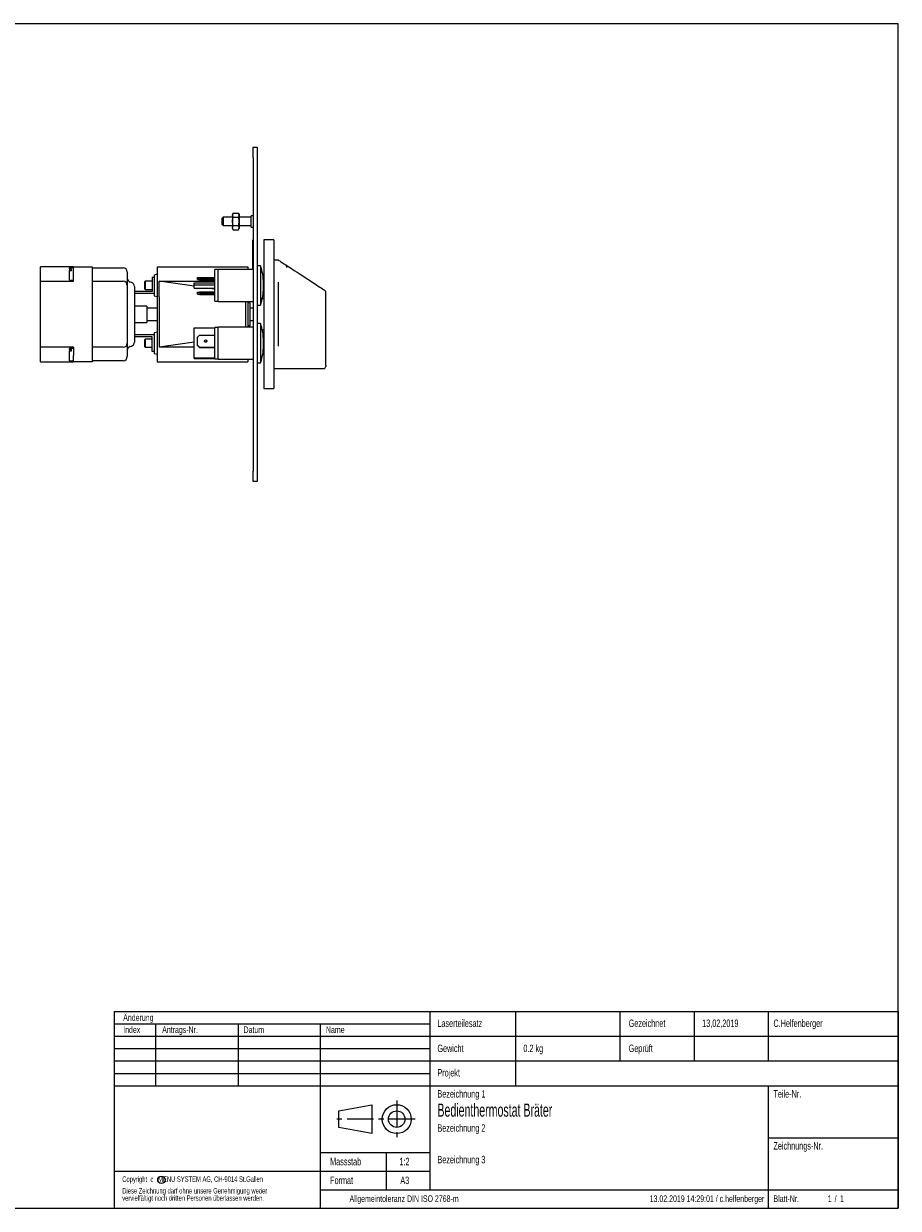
# Model space of a CAD drawing. Header units: millimetres. Extents: x 10 to 830, y 10 to 584.
# Tile 2 of 2: x 406 to 830, y 10 to 584. Entities that reach past the tile are written whole.
import ezdxf

# ---------------------------------------------------------------- set-up
doc = ezdxf.new("R2010")
doc.units = ezdxf.units.MM
doc.header["$LTSCALE"] = 2
doc.linetypes.add('CENTER', pattern=[10.16, 6.35, -1.27, 1.27, -1.27])
doc.layers.add('SLD-0', color=179, linetype='Continuous')
doc.styles.add('SLDTEXTSTYLE0', font='TXT', dxfattribs={"width": 0.638186})
doc.styles.add('SLDTEXTSTYLE1', font='TXT', dxfattribs={"width": 0.605})

# ---------------------------------------------------------------- blocks, each defined once
blk = doc.blocks.new('SW_NOTE_0')
at = {"layer": 'SLD-0', "color": 0, "char_height": 2.6458, "attachment_point": 1, "style": 'SLDTEXTSTYLE0'}
for s, insert in [('Copyright  c   MENU SYSTEM AG, CH-9014 St.Gallen', (0, 3.41)), ('vervielfältigt noch dritten Personen überlassen werden.', (0, -5.76)), ('Diese Zeichnung darf ohne unsere Genehmigung weder', (0, -2.23))]:
    blk.add_mtext(s, dxfattribs=dict(at, insert=insert))

msp = doc.modelspace()

# ---------------------------------------------------------------- linework, layer by layer
at = {"color": 7, "linetype": 'Continuous', "lineweight": 18}
for p, q in [((829.6, 584), (9.6, 584)), ((829.6, 10), (829.6, 584)), ((9.6, 10), (829.6, 10))]:
    msp.add_line(p, q, dxfattribs=at)
at = {"color": 7, "linetype": 'Continuous', "lineweight": 25}
for p, q in [((516.9, 524.19), (518.9, 524.19)), ((516.9, 519.19), (516.9, 524.19)), ((518.9, 524.19), (518.9, 519.19)), ((516.9, 519.19), (516.9, 367.19)), ((518.9, 519.19), (518.9, 367.19)), ((502.4, 490.19), (501.9, 489.69)), ((501.9, 488.19), (501.9, 489.69)), ((501.9, 486.69), (501.9, 488.19)), ((506.9, 490.19), (502.4, 490.19)), ((502.4, 490.19), (502.4, 488.19)), ((502.4, 488.19), (502.4, 486.19)), ((507.21, 492.23), (506.9, 491.69)), ((506.9, 491.69), (506.9, 491.22)), ((506.9, 491.22), (506.9, 488.19)), ((506.9, 488.19), (506.9, 485.16)), ((507.21, 492.23), (509.79, 492.23)), ((507.21, 490.21), (509.79, 490.21)), ((510.1, 491.69), (509.79, 492.23)), ((510.1, 491.69), (510.1, 491.22)), ((510.1, 491.22), (510.1, 488.19)), ((515.9, 490.19), (510.1, 490.19)), ((510.1, 488.19), (510.1, 485.16)), ((516.9, 490.94), (515.9, 490.94)), ((515.9, 488.19), (515.9, 490.94)), ((515.9, 485.44), (515.9, 488.19)), ((501.9, 486.69), (502.4, 486.19)), ((502.4, 486.19), (506.9, 486.19)), ((506.9, 485.16), (506.9, 484.69)), ((506.9, 484.69), (507.21, 484.15)), ((507.21, 486.17), (509.79, 486.17)), ((507.21, 484.15), (509.79, 484.15)), ((509.79, 484.15), (510.1, 484.69)), ((510.1, 486.19), (515.9, 486.19)), ((510.1, 485.16), (510.1, 484.69)), ((515.9, 485.44), (516.9, 485.44)), ((516.8, 465.33), (516.8, 479.33)), ((516.8, 479.33), (516.9, 479.33)), ((527, 479.19), (522.1, 479.19)), ((522.1, 479.19), (522.1, 407.19)), ((527, 479.19), (527, 407.19)), ((429.9, 466.19), (413.9, 466.19)), ((413.9, 461.19), (413.9, 466.19)), ((429.9, 465.69), (427.9, 465.69)), ((427.9, 465.17), (427.9, 465.69)), ((428.9, 465.17), (427.9, 465.17)), ((427.9, 465.17), (427.9, 464.48)), ((428.9, 464.48), (428.9, 465.17)), ((429.9, 466.19), (438.9, 466.19)), ((429.9, 463.19), (429.9, 466.19)), ((438.9, 466.19), (438.9, 463.19)), ((438.9, 465.69), (453.9, 465.69)), ((470.4, 466.19), (470.4, 420.19)), ((470.4, 466.19), (514.4, 466.19)), ((514.4, 466.19), (514.4, 464.94)), ((516.8, 465.33), (516.9, 465.33)), ((520.4, 466.69), (518.9, 466.69)), ((520.4, 466.69), (520.4, 447.69)), ((529.17, 469.45), (527, 469.45)), ((533, 466.95), (532.98, 466.96)), ((413.9, 459.19), (413.9, 461.19)), ((427.9, 464.48), (428.9, 464.48)), ((427.9, 459.69), (427.9, 464.48)), ((427.9, 459.69), (429.9, 459.69)), ((429.9, 459.19), (429.9, 463.19)), ((438.9, 463.19), (438.9, 423.19)), ((455.9, 463.69), (455.9, 458.36)), ((467.9, 461.19), (467.9, 454.19)), ((467.9, 461.19), (468.9, 461.19)), ((470.4, 462.59), (468.9, 462.19)), ((468.9, 462.19), (468.9, 461.19)), ((468.9, 461.19), (468.9, 460.19)), ((468.9, 460.19), (468.9, 454.19)), ((489.9, 460.97), (490.9, 461.07)), ((489.9, 460.37), (489.9, 460.97)), ((490.9, 460.48), (489.9, 460.37)), ((489.9, 460.22), (489.9, 460.37)), ((496.9, 460.22), (489.9, 460.22)), ((489.9, 460.12), (489.9, 460.22)), ((489.9, 460.12), (496.9, 460.12)), ((489.9, 459.97), (489.9, 460.12)), ((489.9, 459.97), (490.9, 459.87)), ((490.9, 461.07), (490.9, 460.48)), ((490.9, 461.07), (498.4, 461.07)), ((490.9, 460.48), (498.4, 460.48)), ((490.9, 459.87), (498.4, 459.87)), ((496.9, 460.12), (496.9, 460.22)), ((499.9, 464.84), (498.4, 464.84)), ((498.4, 457.96), (498.4, 464.84)), ((516.9, 464.94), (499.9, 464.94)), ((499.9, 457.97), (499.9, 464.94)), ((539.65, 462.61), (547.65, 457.39)), ((413.9, 459.19), (429.9, 459.19)), ((413.9, 427.19), (413.9, 459.19)), ((438.9, 459.19), (453.9, 459.19)), ((455.9, 458.36), (455.9, 457.19)), ((455.9, 457.19), (455.9, 429.19)), ((457.92, 458.65), (457.38, 458.79)), ((459.4, 456.72), (459.4, 429.66)), ((467.9, 454.19), (459.4, 454.19)), ((464.59, 459.19), (464.2, 458.8)), ((464.2, 458.8), (464.2, 455.58)), ((464.2, 455.58), (464.59, 455.19)), ((467.9, 459.19), (464.59, 459.19)), ((464.59, 459.19), (464.59, 455.19)), ((464.59, 455.19), (467.9, 455.19)), ((468.9, 454.19), (468.9, 453.19)), ((471.4, 451.7), (471.4, 459.19)), ((488.4, 456.76), (471.4, 459.19)), ((471.4, 459.19), (498.4, 459.19)), ((488.4, 457.45), (488.4, 458.44)), ((488.4, 458.44), (498.4, 458.44)), ((488.4, 457.45), (498.4, 457.45)), ((488.4, 455.93), (488.4, 457.45)), ((488.4, 455.93), (498.4, 455.93)), ((489.9, 453.91), (490.9, 454.01)), ((489.9, 453.31), (489.9, 453.91)), ((490.9, 454.01), (490.9, 453.41)), ((490.9, 454.01), (498.4, 454.01)), ((498.4, 455.33), (494.18, 455.93)), ((498.4, 449.54), (498.4, 457.96)), ((499.9, 449.44), (499.9, 457.97)), ((521.93, 456.08), (521.93, 458.3)), ((529.1, 458.68), (529.1, 427.69)), ((552.1, 418.39), (552.1, 453.95)), ((468.9, 453.19), (459.4, 453.19)), ((468.9, 453.19), (468.9, 452.19)), ((468.9, 452.19), (470.4, 451.79)), ((471.4, 451.7), (471.4, 433.79)), ((490.9, 453.41), (489.9, 453.31)), ((489.9, 452.91), (489.9, 453.31)), ((489.9, 452.91), (490.9, 452.81)), ((490.9, 453.41), (498.4, 453.41)), ((490.9, 452.81), (498.4, 452.81)), ((498.4, 449.54), (499.9, 449.54)), ((499.9, 449.44), (516.9, 449.44)), ((513.4, 436.94), (513.4, 449.44)), ((514.4, 449.44), (514.4, 436.94)), ((515.4, 448.69), (514.4, 448.69)), ((515.4, 437.69), (515.4, 448.69)), ((522.1, 450.69), (521.31, 450.69)), ((465.4, 447.19), (459.4, 447.19)), ((465.4, 447.19), (465.4, 439.19)), ((470.4, 446.19), (465.4, 446.19)), ((516.9, 446.19), (515.4, 446.19)), ((518.9, 447.69), (520.4, 447.69)), ((459.4, 439.19), (465.4, 439.19)), ((465.4, 440.19), (470.4, 440.19)), ((488.4, 436.58), (498.4, 436.58)), ((488.4, 422.04), (488.4, 436.58)), ((499.9, 436.84), (498.4, 436.84)), ((498.4, 421.54), (498.4, 436.84)), ((516.9, 436.94), (499.9, 436.94)), ((499.9, 421.44), (499.9, 436.94)), ((514.4, 437.69), (515.4, 437.69)), ((515.4, 440.19), (516.9, 440.19)), ((520.4, 438.69), (518.9, 438.69)), ((520.4, 438.69), (520.4, 419.98)), ((468.9, 433.19), (459.4, 433.19)), ((467.9, 432.19), (459.4, 432.19)), ((464.59, 431.19), (464.2, 430.8)), ((464.2, 430.8), (464.2, 427.58)), ((467.9, 431.19), (464.59, 431.19)), ((464.59, 431.19), (464.59, 427.19)), ((467.9, 425.19), (467.9, 432.19)), ((470.4, 434.59), (468.9, 434.19)), ((468.9, 434.19), (468.9, 433.19)), ((468.9, 433.19), (468.9, 432.19)), ((468.9, 432.19), (468.9, 426.19)), ((471.4, 433.79), (471.4, 427.19)), ((490.9, 433.11), (489.9, 432.14)), ((489.9, 428.26), (489.9, 432.14)), ((490.9, 433.11), (498.4, 433.11)), ((521.31, 435.69), (522.1, 435.69)), ((429.9, 427.19), (413.9, 427.19)), ((413.9, 425.19), (413.9, 427.19)), ((413.9, 420.19), (413.9, 425.19)), ((429.9, 426.69), (427.9, 426.69)), ((427.9, 426.17), (427.9, 426.69)), ((428.9, 426.17), (427.9, 426.17)), ((427.9, 426.17), (427.9, 425.48)), ((427.9, 420.69), (427.9, 425.48)), ((427.9, 425.48), (428.9, 425.48)), ((428.9, 425.48), (428.9, 426.17)), ((429.9, 427.19), (429.9, 423.19)), ((453.9, 427.19), (438.9, 427.19)), ((455.9, 429.19), (455.9, 428.02)), ((455.9, 428.02), (455.9, 422.69)), ((457.38, 427.59), (457.92, 427.73)), ((464.2, 427.58), (464.59, 427.19)), ((464.59, 427.19), (467.9, 427.19)), ((468.9, 425.19), (467.9, 425.19)), ((468.9, 426.19), (468.9, 425.19)), ((468.9, 425.19), (468.9, 424.19)), ((488.4, 429.62), (471.4, 427.19)), ((488.4, 427.19), (471.4, 427.19)), ((489.9, 428.11), (489.9, 428.26)), ((489.9, 428.26), (490.9, 427.29)), ((490.9, 427.14), (489.9, 428.11)), ((490.9, 427.29), (490.9, 427.14)), ((490.9, 427.29), (498.4, 427.29)), ((490.9, 427.14), (498.4, 427.14)), ((521.93, 428.08), (521.93, 430.3)), ((413.9, 420.19), (429.9, 420.19)), ((427.9, 420.69), (429.9, 420.69)), ((429.9, 420.19), (429.9, 423.19)), ((438.9, 420.19), (429.9, 420.19)), ((438.9, 423.19), (438.9, 420.19)), ((453.9, 420.69), (438.9, 420.69)), ((468.9, 424.19), (470.4, 423.79)), ((470.4, 420.19), (514.4, 420.19)), ((488.4, 422.04), (498.4, 422.04)), ((488.4, 421.8), (488.4, 422.04)), ((488.4, 421.8), (498.4, 421.8)), ((498.4, 421.54), (499.9, 421.54)), ((499.9, 421.44), (516.9, 421.44)), ((514.4, 421.44), (514.4, 420.19)), ((518.9, 419.69), (520.4, 419.69)), ((520.4, 419.98), (520.4, 419.69)), ((527, 416.89), (551.1, 416.89)), ((552.1, 418.39), (552.1, 417.89)), ((522.1, 407.19), (527, 407.19)), ((516.9, 362.19), (516.9, 367.19)), ((518.9, 362.19), (516.9, 362.19)), ((518.9, 367.19), (518.9, 362.19))]:
    msp.add_line(p, q, dxfattribs=at)
at = {"color": 7, "linetype": 'Continuous', "lineweight": 25, "flags": 128}
for points in [[(506.9, 491.22), (506.9, 491.29), (507.21, 492.23)], [(507.21, 490.21), (506.99, 490.7), (506.9, 491.22)], [(506.9, 488.19), (506.92, 488.74), (507.21, 490.21)], [(507.21, 486.17), (507.08, 486.68), (506.9, 488.19)], [(510.1, 491.22), (510.1, 491.29), (509.79, 492.23)], [(509.79, 490.21), (510.01, 490.7), (510.1, 491.22)], [(510.1, 488.19), (510.08, 488.74), (509.79, 490.21)], [(509.79, 486.17), (509.92, 486.68), (510.1, 488.19)], [(506.9, 485.16), (506.9, 485.23), (507.21, 486.17)], [(507.21, 484.15), (506.99, 484.64), (506.9, 485.16)], [(510.1, 485.16), (510.1, 485.23), (509.79, 486.17)], [(509.79, 484.15), (510.01, 484.64), (510.1, 485.16)], [(529.17, 469.45), (529.4, 469.3), (529.79, 469.04), (530.35, 468.67), (531.07, 468.2), (531.95, 467.63), (532.98, 466.96)], [(532.98, 466.96), (534.17, 466.18), (535.46, 465.34), (536.81, 464.46), (538.22, 463.54), (539.65, 462.61)], [(491.39, 460.37), (491.43, 460.39), (491.53, 460.41), (491.7, 460.42), (491.89, 460.43), (492.08, 460.42), (492.24, 460.41), (492.35, 460.39), (492.39, 460.37), (492.35, 460.36), (492.24, 460.34), (492.08, 460.33), (491.89, 460.32), (491.7, 460.33), (491.53, 460.34), (491.43, 460.36), (491.39, 460.37)], [(491.39, 459.97), (491.43, 459.99), (491.53, 460.01), (491.7, 460.02), (491.89, 460.02), (492.08, 460.02), (492.24, 460.01), (492.35, 459.99), (492.39, 459.97), (492.35, 459.95), (492.24, 459.94), (492.08, 459.92), (491.89, 459.92), (491.7, 459.92), (491.53, 459.94), (491.43, 459.95), (491.39, 459.97)], [(547.65, 457.39), (548.43, 456.88), (549.18, 456.39), (549.87, 455.94), (550.47, 455.55), (550.97, 455.22), (551.34, 454.98), (551.57, 454.83), (551.65, 454.78)], [(493.32, 453.11), (493.36, 453.13), (493.49, 453.15), (493.68, 453.16), (493.9, 453.17), (494.12, 453.16), (494.31, 453.15), (494.44, 453.13), (494.48, 453.11), (494.44, 453.09), (494.31, 453.07), (494.12, 453.05), (493.9, 453.05), (493.68, 453.05), (493.49, 453.07), (493.36, 453.09), (493.32, 453.11)], [(493.32, 430.2), (493.36, 430.41), (493.49, 430.6), (493.68, 430.72), (493.9, 430.76), (494.12, 430.72), (494.31, 430.6), (494.44, 430.41), (494.48, 430.2), (494.44, 429.98), (494.31, 429.8), (494.12, 429.68), (493.9, 429.63), (493.68, 429.68), (493.49, 429.8), (493.36, 429.98), (493.32, 430.2)]]:
    msp.add_lwpolyline(points, dxfattribs=at)
at = {"color": 7, "linetype": 'Continuous', "lineweight": 25}
for centre, radius, start, end in [((453.9, 463.69), 2, 0, 90), ((498.09, 458.3), 23.84, 0, 20.61135), ((532.08, 466.14), 1.21, 350.62483, 41.39191), ((457.9, 460.72), 2, 180, 255), ((453.9, 457.19), 2, 0, 90), ((457.4, 456.72), 2, 0, 75), ((498.09, 456.08), 23.84, 339.38865, 360), ((551.1, 453.95), 1, 360, 56.88866), ((498.09, 430.3), 23.84, 0, 20.61135), ((493.89, 430.04), 0.577, 89.20105, 171.52717), ((493.91, 430.04), 0.577, 8.47283, 90.79895), ((453.9, 429.19), 2, 270, 0), ((457.9, 425.65), 2, 105, 180), ((457.4, 429.66), 2, 285, 0), ((498.09, 428.08), 23.84, 339.38865, 0), ((453.9, 422.69), 2, 270, 0), ((551.1, 417.89), 1, 270, 0)]:
    msp.add_arc(centre, radius, start, end, dxfattribs=at)
at = {"layer": 'SLD-0'}
for p, q in [((449.6, 105.4), (829.6, 105.4)), ((449.6, 105.4), (449.6, 10)), ((602.6, 105.4), (602.6, 19)), ((644, 105.4), (644, 69.4)), ((694.6, 105.4), (694.6, 81.4)), ((730.6, 105.4), (730.6, 81.4)), ((766.6, 105.4), (766.6, 81.4)), ((829.6, 105.4), (829.6, 10)), ((449.6, 99.4), (602.6, 99.4)), ((469.6, 99.4), (469.6, 69.4)), ((509.6, 99.4), (509.6, 69.4)), ((549.4, 99.4), (549.4, 10)), ((449.6, 93.4), (829.6, 93.4)), ((449.6, 87.4), (602.6, 87.4)), ((449.6, 81.4), (829.6, 81.4)), ((449.6, 75.4), (602.6, 75.4)), ((449.6, 69.4), (829.6, 69.4)), ((766.6, 69.4), (766.6, 10)), ((558.5, 57.2), (574.5, 60.2)), ((574.5, 60.2), (574.5, 46.2)), ((558.5, 49.2), (558.5, 57.2)), ((574.5, 46.2), (558.5, 49.2)), ((766.6, 44.2), (829.6, 44.2)), ((549.4, 37), (602.6, 37)), ((581.4, 37), (581.4, 19)), ((449.6, 28), (602.6, 28)), ((549.4, 19), (829.6, 19)), ((449.6, 10), (829.6, 10))]:
    msp.add_line(p, q, dxfattribs=at)
at = {"layer": 'SLD-0', "linetype": 'CENTER'}
for p, q in [((586.5, 62.2), (586.5, 44.2)), ((595.5, 53.2), (556.5, 53.2))]:
    msp.add_line(p, q, dxfattribs=at)
at = {"layer": 'SLD-0'}
for centre, radius in [((586.5, 53.2), 7), ((586.5, 53.2), 4), ((472.45, 23.76), 1.8)]:
    msp.add_circle(centre, radius, dxfattribs=at)

# ---------------------------------------------------------------- block references
msp.add_blockref('SW_NOTE_0', (453.46, 22.05), dxfattribs=at)

# ---------------------------------------------------------------- texts
for s, insert, char_height, attachment_point, style in [('Änderung', (453.93, 104), 3.175, 1, 'SLDTEXTSTYLE0'), ('Index', (453.93, 98.14), 3.175, 1, 'SLDTEXTSTYLE0'), ('Antrags-Nr.', (472.81, 98.14), 3.175, 1, 'SLDTEXTSTYLE0'), ('Datum', (512.25, 98.14), 3.175, 1, 'SLDTEXTSTYLE0'), ('Name', (552.19, 98.14), 3.175, 1, 'SLDTEXTSTYLE0'), ('Laserteilesatz', (606.22, 101.47), 3.6068, 1, 'SLDTEXTSTYLE0'), ('Gezeichnet', (698.91, 101.47), 3.607, 1, 'SLDTEXTSTYLE0'), ('13,02,2019', (734.55, 101.47), 3.607, 1, 'SLDTEXTSTYLE0'), ('C.Helfenberger', (769.08, 101.47), 3.6068, 1, 'SLDTEXTSTYLE0'), ('Gewicht', (606.22, 89.32), 3.607, 1, 'SLDTEXTSTYLE0'), ('0.2 kg', (647.9, 89.32), 3.607, 1, 'SLDTEXTSTYLE0'), ('Geprüft', (698.91, 89.32), 3.607, 1, 'SLDTEXTSTYLE0'), ('Projekt', (606.22, 77.48), 3.607, 1, 'SLDTEXTSTYLE0'), ('Bezeichnung 1', (606.22, 67.26), 3.6068, 1, 'SLDTEXTSTYLE0'), ('Teile-Nr.', (769.08, 67.26), 3.607, 1, 'SLDTEXTSTYLE0'), ('Bedienthermostat Bräter', (606.22, 60.75), 6.35, 1, 'SLDTEXTSTYLE1'), ('Bezeichnung 2', (606.22, 50.72), 3.6068, 1, 'SLDTEXTSTYLE0'), ('Zeichnungs-Nr.', (769.08, 42.08), 3.6068, 1, 'SLDTEXTSTYLE0'), ('Massstab', (554.21, 34.46), 3.607, 1, 'SLDTEXTSTYLE0'), ('1:2', (587.82, 34.46), 3.607, 1, 'SLDTEXTSTYLE0'), ('Bezeichnung 3', (606.22, 35.42), 3.6068, 1, 'SLDTEXTSTYLE0'), ('Format', (554.21, 25.35), 3.607, 1, 'SLDTEXTSTYLE0'), ('A3', (588.26, 25.35), 3.607, 1, 'SLDTEXTSTYLE0'), ('Allgemeintoleranz DIN ISO 2768-m', (590.06, 16.26), 3.175, 2, 'SLDTEXTSTYLE0'), ('13.02.2019 14:29:01 / c.helfenberger', (764.66, 16.26), 3.175, 3, 'SLDTEXTSTYLE0'), ('Blatt-Nr.', (769.08, 16.26), 3.175, 1, 'SLDTEXTSTYLE0'), ('1', (795.42, 16.26), 3.17, 1, 'SLDTEXTSTYLE0'), ('/', (798.72, 16.26), 3.17, 1, 'SLDTEXTSTYLE0'), ('1', (801.37, 16.26), 3.17, 1, 'SLDTEXTSTYLE0')]:
    msp.add_mtext(s, dxfattribs=dict(at, insert=insert, char_height=char_height, attachment_point=attachment_point, style=style))

doc.saveas('drawing.dxf')
